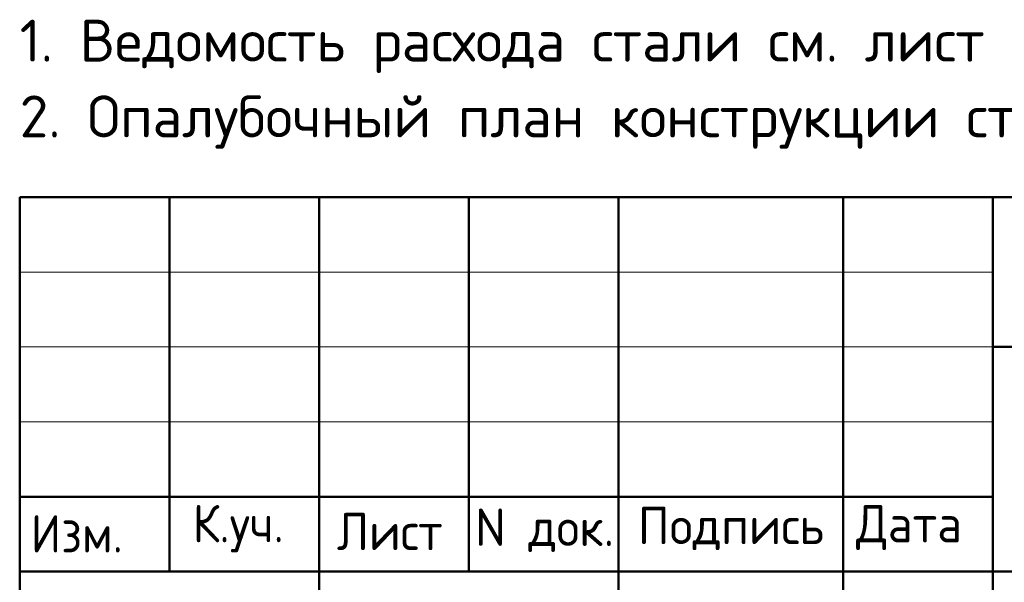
# Model space of a CAD drawing. Header units: millimetres. Extents: x 0 to 50400, y 0 to 35640.
# Tile 8 of 13: x 27600 to 35493, y 4113 to 8624. Entities that reach past the tile are written whole.
import ezdxf

# ---------------------------------------------------------------- set-up
doc = ezdxf.new("R2010")
doc.units = ezdxf.units.MM
doc.layers.add('Standard', color=7, linetype='Continuous', lineweight=25)
doc.styles.add('ISOCPEUR', font='txt')

msp = doc.modelspace()

# ---------------------------------------------------------------- linework, layer by layer
at = {"layer": 'Standard', "color": 7, "linetype": 'Continuous', "lineweight": 50, "transparency": 33554687}
for p, q in [((27600, 600), (27600, 7200)), ((27600, 7200), (49800, 7200)), ((28800, 4200), (28800, 7200)), ((30000, 600), (30000, 7200)), ((31200, 4200), (31200, 7200)), ((32400, 600), (32400, 7200)), ((34200, 600), (34200, 7200)), ((35400, 600), (35400, 7200)), ((35400, 6000), (49800, 6000)), ((27600, 4800), (35400, 4800)), ((27600, 4800), (35400, 4800)), ((27600, 4200), (35400, 4200)), ((27600, 4200), (35400, 4200)), ((35400, 4200), (49800, 4200))]:
    msp.add_line(p, q, dxfattribs=at)
at = {"layer": 'Standard', "color": 7, "linetype": 'Continuous', "lineweight": 13, "transparency": 33554687}
for p, q in [((27600, 6600), (35400, 6600)), ((27600, 6000), (35400, 6000)), ((27600, 5400), (35400, 5400))]:
    msp.add_line(p, q, dxfattribs=at)

# ---------------------------------------------------------------- texts
at = {"layer": 'Standard', "color": 7, "linetype": 'Continuous', "lineweight": 13, "transparency": 33554687, "insert": (27600, 8624), "char_height": 336, "width": 12857.88, "attachment_point": 1, "line_spacing_factor": 1.084337}
msp.add_mtext('\\A1;{\\fISOCPEUR|i0|b0;\\H335.999994;\\W1.000000;\\C7;1. Ведомость расхода стали см. лист 1.1}\\P{\\fISOCPEUR|i0|b0;\\H335.999994;\\W1.000000;\\C7;2. Опалубочный план конструкции стен подвала см. лист 2}\\P', dxfattribs=at)
at = {"layer": 'Standard', "color": 7, "linetype": 'Continuous', "lineweight": 25, "transparency": 33554687, "char_height": 300, "attachment_point": 7, "style": 'ISOCPEUR'}
for s, insert, width in [('\\W0.93;К.уч.', (28987.2, 4353), 979.214), ('\\W0.94;Лист', (30143, 4371.4), 1040.312), ('\\W0.96;Подпись', (32555.3, 4371.4), 1613.136), ('\\W0.94;Дата', (34305.2, 4371.4), 1161.283), ('\\W0.93;Изм.', (27688.8, 4353), 903.476), ('\\W0.95;N док.', (31251, 4356.8), 1281.75)]:
    msp.add_mtext(s, dxfattribs=dict(at, insert=insert, width=width))

doc.saveas('drawing.dxf')
